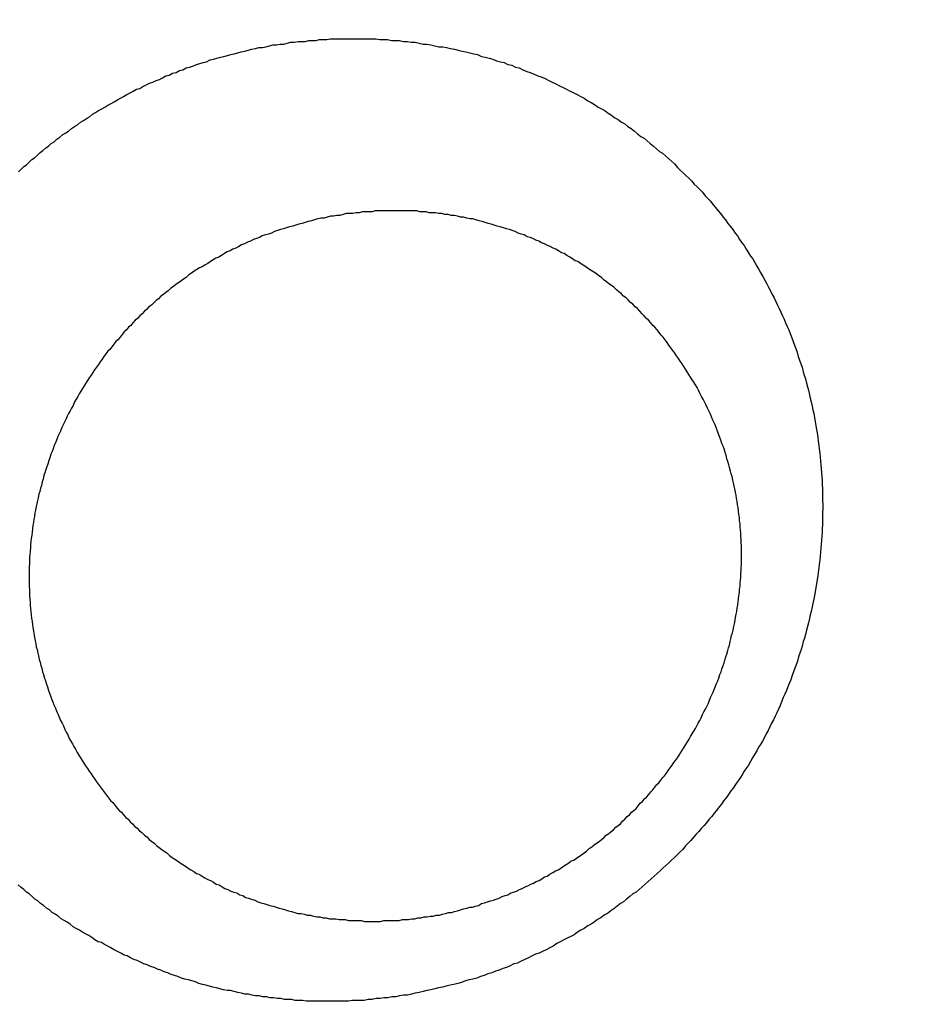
# Model space of a CAD drawing. Header units: millimetres. Extents: x -604189 to 881711, y -381903 to -7297.
# Tile 62 of 256: x -567422 to -567412, y -196082 to -196071. Entities that reach past the tile are written whole.
import ezdxf

# ---------------------------------------------------------------- set-up
doc = ezdxf.new("R2010")
doc.units = ezdxf.units.MM
doc.header["$LTSCALE"] = 100
doc.layers.add('OPIS', color=7, linetype='Continuous')
pattern_1 = [(45, (-296350.26, 111503), (-334.51454, 334.51454), []), (135, (-296350.26, 111503), (-334.51454, -334.51454), [])]

msp = doc.modelspace()

# ---------------------------------------------------------------- hatches: boundary and pattern name
at = {"layer": 'OPIS', "linetype": 'ByBlock', "lineweight": 13}
h = msp.add_hatch(dxfattribs=at)
h.set_pattern_fill('ANSI37', color=0, scale=149)
h.set_pattern_definition(pattern_1)
h.paths.add_polyline_path([(-565846.628, -200148.37), (-566196.825, -200149.347), (-566196.825, -200157.448), (-566296.825, -200157.448), (-566296.825, -200149.626), (-566746.825, -200150.882), (-566746.825, -201168.329, -0.414214), (-566403.888, -201511.266, -1), (-567089.762, -201511.266, -0.414214), (-566746.825, -201168.329), (-566746.825, -200936.871, -0.267949), (-567196.825, -200157.448), (-567296.825, -200157.448), (-567296.825, -200152.416), (-567606.815, -200153.281), (-567606.815, -201603.287), (-567556.815, -201603.147), (-567556.815, -205257.445), (-565846.45, -205257.445)])
h.paths.add_polyline_path([(-551636.825, -198396.286), (-576656.825, -198407.448), (-576656.825, -193157.448), (-579836.825, -193157.448), (-579836.825, -200437.448), (-570846.818, -200437.448), (-570846.818, -200053.169), (-551636.825, -200037.448)])
h.paths.add_polyline_path([(-566819.49, -205014.115), (-566583.775, -205014.115), (-566583.775, -204789.115), (-566819.49, -204789.115)], flags=24)
h.paths.add_polyline_path([(-566959.314, -200828.748), (-566427.171, -200828.748), (-566427.171, -200603.748), (-566959.314, -200603.748)], flags=24)
h.paths.add_polyline_path([(-566792.033, -202497.855), (-566276.912, -202497.855), (-566276.912, -202398.515), (-566792.033, -202398.515)], flags=24)
h.paths.add_polyline_path([(-566791.958, -202387.855), (-565854.55, -202387.855), (-565854.55, -202288.515), (-566791.958, -202288.515)], flags=24)
h.paths.add_polyline_path([(-567194.021, -202505.333), (-566857.345, -202505.333), (-566857.345, -202389.949), (-567194.021, -202389.949)], flags=24)
h.paths.add_polyline_path([(-567153.366, -202393.592), (-566996.4, -202393.592), (-566996.4, -202295.562), (-567153.366, -202295.562)], flags=24)
h.paths.add_polyline_path([(-566516.508, -200627.503), (-566516.508, -200287.803), (-566964.285, -200287.803), (-566964.285, -200627.503)], flags=24)
at = {"layer": 'OPIS', "linetype": 'ByBlock', "lineweight": 9}
h = msp.add_hatch(dxfattribs=at)
h.set_pattern_fill('ANSI37', color=0, scale=149)
h.set_pattern_definition(pattern_1)
edge = h.paths.add_edge_path()
edge.add_line((-551636.825, -193157.448), (-552906.825, -193157.448))
edge.add_line((-552906.825, -193157.448), (-552906.825, -193187.448))
edge.add_line((-552906.825, -193187.448), (-554281.473, -193187.448))
edge.add_line((-554281.473, -193187.448), (-554281.473, -193407.448))
edge.add_line((-554281.473, -193407.448), (-554641.473, -193407.448))
edge.add_line((-554641.473, -193407.448), (-554891.821, -193407.448))
edge.add_line((-554891.821, -193407.448), (-555251.821, -193407.448))
edge.add_line((-555251.821, -193407.448), (-555252.169, -193157.448))
edge.add_line((-555252.169, -193157.448), (-555156.825, -193407.448))
edge.add_line((-555156.825, -193407.448), (-555156.825, -196074.426))
edge.add_line((-555156.825, -196074.426), (-555036.825, -196074.426))
edge.add_line((-555036.825, -196074.426), (-555036.825, -196674.426))
edge.add_line((-555036.825, -196674.426), (-555036.825, -197274.426))
edge.add_line((-555036.825, -197274.426), (-555636.825, -197274.426))
edge.add_line((-555636.825, -197274.426), (-555636.825, -198296.526))
edge.add_line((-555636.825, -198296.526), (-555036.825, -198294.851))
edge.add_line((-555036.825, -198294.851), (-555036.825, -198287.448))
edge.add_line((-555036.825, -198287.448), (-554936.825, -198287.448))
edge.add_line((-554936.825, -198287.448), (-554936.825, -198294.572))
edge.add_line((-554936.825, -198294.572), (-554486.825, -198293.317))
edge.add_line((-554486.825, -198293.317), (-554486.825, -198292.448))
edge.add_line((-554486.825, -198292.448), (-554486.825, -197276.567))
edge.add_arc((-554486.825, -196933.63), 342.937, 180, 270, ccw=False)
edge.add_arc((-554486.825, -196933.63), 342.937, 0, 180, ccw=False)
edge.add_arc((-554486.825, -196933.63), 342.937, -90, 0, ccw=False)
edge.add_line((-554486.825, -197276.567), (-554486.825, -197508.025))
edge.add_arc((-554936.825, -198287.448), 900, 0, 60, ccw=False)
edge.add_line((-554036.825, -198287.448), (-553936.825, -198287.448))
edge.add_line((-553936.825, -198287.448), (-553936.825, -198291.782))
edge.add_line((-553936.825, -198291.782), (-551636.825, -198285.364))
edge.add_line((-551636.825, -198285.364), (-551636.825, -193157.448))
edge = h.paths.add_edge_path(flags=17)
edge.add_arc((-555292.825, -194555.644), 64, 0, 360)
edge = h.paths.add_edge_path(flags=17)
edge.add_arc((-555292.825, -194795.644), 64, 0, 360)
edge = h.paths.add_edge_path(flags=17)
edge.add_arc((-555532.825, -194555.644), 64, 0, 360)
edge = h.paths.add_edge_path(flags=17)
edge.add_arc((-555532.825, -194795.644), 64, 0, 360)
edge = h.paths.add_edge_path(flags=16)
edge.add_arc((-555445.578, -195632.918), 122.24, 0, 360)
edge = h.paths.add_edge_path(flags=17)
edge.add_arc((-555444.953, -195755.157), 131.84, -179.70702, 0.29298, ccw=False)
edge.add_line((-555576.791, -195755.831), (-555577.416, -195633.592))
edge.add_arc((-555445.578, -195632.918), 131.84, 0.29298, 180.29298, ccw=False)
edge.add_line((-555313.74, -195632.244), (-555313.115, -195754.483))
edge = h.paths.add_edge_path(flags=16)
edge.add_line((-555354.602, -195832.663), (-555410.524, -195781.149))
edge.add_arc((-555444.236, -195895.315), 119.04, 73.54834, 77.25266)
edge.add_line((-555417.97, -195779.209), (-555400.458, -195791.093))
edge.add_arc((-555397.928, -195789.134), 3.2, 66.437, 217.7638, ccw=False)
edge.add_arc((-555444.236, -195895.315), 119.04, 62.83618, 66.43696, ccw=False)
edge.add_line((-555389.89, -195789.404), (-555332.197, -195793.322))
edge.add_arc((-555444.953, -195755.157), 119.04, 319.37612, 341.30015, ccw=False)
edge = h.paths.add_edge_path(flags=0)
edge.add_arc((-555445.157, -195715.335), 16, 0, 360)
edge = h.paths.add_edge_path(flags=16)
edge.add_line((-555494.828, -195789.588), (-555556.499, -195794.41))
edge.add_arc((-555553.516, -195795.567), 3.2, 158.7889, 200.417)
edge.add_arc((-555444.953, -195755.157), 119.04, 200.41697, 219.83636)
edge.add_arc((-555533.904, -195829.364), 3.2, 219.8364, 346.9927)
edge.add_line((-555530.786, -195830.084), (-555488.51, -195790.333))
edge.add_arc((-555491.628, -195789.613), 3.2, 346.9927, 539.5529)
edge = h.paths.add_edge_path(flags=16)
edge.add_arc((-555444.953, -195755.157), 119.04, 258.76397, 281.82198, ccw=False)
edge.add_line((-555468.148, -195871.915), (-555480.159, -195865.083))
edge.add_arc((-555483.299, -195864.466), 3.2, 250.669, 348.8814, ccw=False)
edge.add_arc((-555444.953, -195755.157), 119.04, 229.64312, 250.66903, ccw=False)
edge.add_line((-555522.037, -195845.868), (-555468.703, -195779.633))
edge.add_arc((-555459.182, -195767.571), 15.366, -52.9828, 231.7166, ccw=False)
edge.add_arc((-555446.749, -195779.502), 3.2, 91.2428, 186.0743, ccw=False)
edge.add_arc((-555444.236, -195895.315), 119.04, 88.11241, 91.24277, ccw=False)
edge.add_line((-555440.315, -195776.34), (-555420.565, -195871.672))
h.paths.add_polyline_path([(-554267.155, -198153.982), (-554267.155, -197814.282), (-554714.931, -197814.282), (-554714.931, -198153.982)], flags=17)
h.paths.add_polyline_path([(-553792.63, -195548.14), (-553277.509, -195548.14), (-553277.509, -195448.8), (-553792.63, -195448.8)], flags=16)
h.paths.add_polyline_path([(-553792.555, -195438.14), (-553058.934, -195438.14), (-553058.934, -195338.8), (-553792.555, -195338.8)], flags=16)
h.paths.add_polyline_path([(-554194.618, -195555.618), (-553808.217, -195555.618), (-553808.217, -195440.235), (-554194.618, -195440.235)], flags=16)
h.paths.add_polyline_path([(-554153.974, -195443.932), (-553947.262, -195443.932), (-553947.262, -195345.836), (-554153.974, -195345.836)], flags=16)
h.paths.add_polyline_path([(-554256.508, -198153.982), (-554256.508, -197814.282), (-554704.285, -197814.282), (-554704.285, -198153.982)], flags=17)
h.paths.add_polyline_path([(-569496.825, -196631.63), (-571696.825, -196631.63), (-571696.825, -198287.448), (-569496.825, -198287.448)])
h.paths.add_polyline_path([(-567176.825, -196631.63), (-569376.825, -196631.63), (-569376.825, -198287.448), (-567176.825, -198287.448)])
h.paths.add_polyline_path([(-569376.825, -196535.63), (-567176.825, -196535.63), (-567176.825, -193157.448), (-569376.825, -193157.448)])
edge = h.paths.add_edge_path()
edge.add_arc((-571534.473, -195440.24), 50, 180, 270.0022)
edge.add_line((-571534.471, -195490.24), (-571329.472, -195490.239))
edge.add_arc((-571329.473, -195440.239), 50, 270.0009, 360)
edge.add_line((-571279.473, -195440.239), (-571279.473, -194996.239))
edge.add_arc((-571329.473, -194996.239), 50, 0, 90.0004)
edge.add_line((-571329.474, -194946.239), (-571534.474, -194946.24))
edge.add_arc((-571534.473, -194996.24), 50, 90.0009, 180)
edge.add_line((-571584.473, -194996.24), (-571584.473, -195440.24))
h.paths.add_polyline_path([(-571696.825, -196535.63), (-569496.825, -196535.63), (-569496.825, -193157.448), (-571696.825, -193157.448)])
edge = h.paths.add_edge_path()
edge.add_arc((-571945.684, -193388.705), 50, 0, 90.0004)
edge.add_line((-571945.684, -193338.705), (-572150.684, -193338.707))
edge.add_arc((-572150.684, -193388.707), 50, 90.0009, 180)
edge.add_line((-572200.684, -193388.707), (-572200.684, -193832.707))
edge.add_arc((-572150.684, -193832.707), 50, 180, 270.0022)
edge.add_line((-572150.682, -193882.707), (-571945.683, -193882.705))
edge.add_arc((-571945.684, -193832.705), 50, 270.0009, 360)
edge.add_line((-571895.684, -193832.705), (-571895.684, -193388.705))
h.paths.add_polyline_path([(-571816.825, -198287.448), (-571816.825, -193157.448), (-573216.825, -193157.448), (-573216.825, -198287.448)])

# ---------------------------------------------------------------- linework, layer by layer
at = {"color": 0}
for points in [[(-567421.847, -196072.808, 0), (-567421.818, -196072.778, 0), (-567421.788, -196072.748, 0), (-567421.758, -196072.728, 0), (-567421.727, -196072.698, 0), (-567421.697, -196072.668, 0), (-567421.666, -196072.648, 0), (-567421.635, -196072.618, 0), (-567421.604, -196072.588, 0), (-567421.573, -196072.568, 0), (-567421.541, -196072.538, 0), (-567421.51, -196072.518, 0), (-567421.478, -196072.488, 0), (-567421.446, -196072.468, 0), (-567421.414, -196072.438, 0), (-567421.381, -196072.418, 0), (-567421.349, -196072.388, 0), (-567421.316, -196072.368, 0), (-567421.283, -196072.348, 0), (-567421.25, -196072.318, 0), (-567421.217, -196072.298, 0), (-567421.183, -196072.278, 0), (-567421.15, -196072.248, 0), (-567421.116, -196072.228, 0), (-567421.082, -196072.208, 0), (-567421.048, -196072.188, 0), (-567421.014, -196072.158, 0), (-567420.979, -196072.138, 0), (-567420.945, -196072.118, 0), (-567420.91, -196072.098, 0), (-567420.875, -196072.078, 0), (-567420.84, -196072.058, 0), (-567420.805, -196072.038, 0), (-567420.77, -196072.018, 0), (-567420.734, -196071.998, 0), (-567420.699, -196071.978, 0), (-567420.663, -196071.958, 0), (-567420.627, -196071.938, 0), (-567420.591, -196071.918, 0), (-567420.555, -196071.898, 0), (-567420.519, -196071.878, 0), (-567420.482, -196071.868, 0), (-567420.446, -196071.848, 0), (-567420.409, -196071.828, 0), (-567420.372, -196071.808, 0), (-567420.335, -196071.798, 0), (-567420.298, -196071.778, 0), (-567420.261, -196071.768, 0), (-567420.224, -196071.748, 0), (-567420.186, -196071.728, 0), (-567420.149, -196071.718, 0), (-567420.111, -196071.698, 0), (-567420.073, -196071.688, 0), (-567420.035, -196071.668, 0), (-567419.997, -196071.658, 0), (-567419.959, -196071.638, 0), (-567419.921, -196071.628, 0), (-567419.883, -196071.618, 0), (-567419.844, -196071.598, 0), (-567419.806, -196071.588, 0), (-567419.767, -196071.578, 0), (-567419.729, -196071.568, 0), (-567419.69, -196071.548, 0), (-567419.651, -196071.538, 0), (-567419.612, -196071.528, 0), (-567419.573, -196071.518, 0), (-567419.534, -196071.508, 0), (-567419.495, -196071.498, 0), (-567419.456, -196071.488, 0), (-567419.417, -196071.478, 0), (-567419.377, -196071.468, 0), (-567419.338, -196071.458, 0), (-567419.298, -196071.448, 0), (-567419.259, -196071.438, 0), (-567419.219, -196071.428, 0), (-567419.179, -196071.418, 0), (-567419.14, -196071.408, 0), (-567419.1, -196071.408, 0), (-567419.06, -196071.398, 0), (-567419.02, -196071.388, 0), (-567418.98, -196071.378, 0), (-567418.94, -196071.378, 0), (-567418.9, -196071.368, 0), (-567418.86, -196071.368, 0), (-567418.82, -196071.358, 0), (-567418.779, -196071.348, 0), (-567418.739, -196071.348, 0), (-567418.699, -196071.338, 0), (-567418.659, -196071.338, 0), (-567418.618, -196071.338, 0), (-567418.578, -196071.328, 0), (-567418.537, -196071.328, 0), (-567418.497, -196071.328, 0), (-567418.457, -196071.318, 0), (-567418.416, -196071.318, 0), (-567418.376, -196071.318, 0), (-567418.335, -196071.308, 0), (-567418.295, -196071.308, 0), (-567418.254, -196071.308, 0), (-567418.213, -196071.308, 0), (-567418.173, -196071.308, 0), (-567418.132, -196071.308, 0), (-567418.092, -196071.308, 0)], [(-567418.092, -196071.308, 0), (-567418.047, -196071.308, 0), (-567418.002, -196071.308, 0), (-567417.958, -196071.308, 0), (-567417.913, -196071.308, 0), (-567417.868, -196071.308, 0), (-567417.824, -196071.308, 0), (-567417.779, -196071.318, 0), (-567417.735, -196071.318, 0), (-567417.69, -196071.318, 0), (-567417.645, -196071.328, 0), (-567417.601, -196071.328, 0), (-567417.556, -196071.328, 0), (-567417.512, -196071.338, 0), (-567417.467, -196071.338, 0), (-567417.423, -196071.348, 0), (-567417.379, -196071.348, 0), (-567417.334, -196071.358, 0), (-567417.29, -196071.368, 0), (-567417.246, -196071.368, 0), (-567417.202, -196071.378, 0), (-567417.158, -196071.388, 0), (-567417.113, -196071.398, 0), (-567417.069, -196071.398, 0), (-567417.025, -196071.408, 0), (-567416.982, -196071.418, 0), (-567416.938, -196071.428, 0), (-567416.894, -196071.438, 0), (-567416.85, -196071.448, 0), (-567416.807, -196071.458, 0), (-567416.763, -196071.468, 0), (-567416.72, -196071.478, 0), (-567416.677, -196071.488, 0), (-567416.633, -196071.508, 0), (-567416.59, -196071.518, 0), (-567416.547, -196071.528, 0), (-567416.504, -196071.538, 0), (-567416.462, -196071.558, 0), (-567416.419, -196071.568, 0), (-567416.376, -196071.578, 0), (-567416.334, -196071.598, 0), (-567416.292, -196071.608, 0), (-567416.249, -196071.628, 0), (-567416.207, -196071.638, 0), (-567416.165, -196071.658, 0), (-567416.123, -196071.678, 0), (-567416.082, -196071.688, 0), (-567416.04, -196071.708, 0), (-567415.999, -196071.728, 0), (-567415.958, -196071.738, 0), (-567415.916, -196071.758, 0), (-567415.875, -196071.778, 0), (-567415.835, -196071.798, 0), (-567415.794, -196071.818, 0), (-567415.754, -196071.838, 0), (-567415.713, -196071.858, 0), (-567415.673, -196071.878, 0), (-567415.633, -196071.898, 0), (-567415.593, -196071.918, 0), (-567415.554, -196071.938, 0), (-567415.514, -196071.958, 0), (-567415.475, -196071.978, 0), (-567415.436, -196072.008, 0), (-567415.397, -196072.028, 0), (-567415.358, -196072.048, 0), (-567415.319, -196072.078, 0), (-567415.281, -196072.098, 0), (-567415.243, -196072.118, 0), (-567415.205, -196072.148, 0), (-567415.167, -196072.168, 0), (-567415.13, -196072.198, 0), (-567415.092, -196072.218, 0), (-567415.055, -196072.248, 0), (-567415.018, -196072.268, 0), (-567414.982, -196072.298, 0), (-567414.945, -196072.318, 0), (-567414.909, -196072.348, 0), (-567414.873, -196072.378, 0), (-567414.837, -196072.408, 0), (-567414.801, -196072.428, 0), (-567414.766, -196072.458, 0), (-567414.731, -196072.488, 0), (-567414.696, -196072.518, 0), (-567414.661, -196072.548, 0), (-567414.627, -196072.578, 0), (-567414.593, -196072.598, 0), (-567414.559, -196072.628, 0), (-567414.525, -196072.658, 0), (-567414.492, -196072.688, 0), (-567414.459, -196072.718, 0), (-567414.426, -196072.758, 0), (-567414.393, -196072.788, 0), (-567414.361, -196072.818, 0), (-567414.329, -196072.848, 0), (-567414.297, -196072.878, 0), (-567414.266, -196072.908, 0), (-567414.235, -196072.948, 0), (-567414.204, -196072.978, 0), (-567414.173, -196073.008, 0), (-567414.143, -196073.038, 0), (-567414.113, -196073.078, 0), (-567414.083, -196073.108, 0), (-567414.053, -196073.138, 0), (-567414.024, -196073.178, 0), (-567413.995, -196073.208, 0), (-567413.967, -196073.248, 0), (-567413.939, -196073.278, 0), (-567413.911, -196073.318, 0), (-567413.883, -196073.348, 0), (-567413.856, -196073.388, 0), (-567413.829, -196073.418, 0), (-567413.802, -196073.458, 0), (-567413.776, -196073.498, 0), (-567413.75, -196073.528, 0), (-567413.724, -196073.568, 0), (-567413.698, -196073.608, 0), (-567413.673, -196073.638, 0), (-567413.649, -196073.678, 0), (-567413.624, -196073.718, 0), (-567413.6, -196073.758, 0), (-567413.576, -196073.788, 0), (-567413.553, -196073.828, 0), (-567413.53, -196073.868, 0), (-567413.507, -196073.908, 0), (-567413.484, -196073.948, 0), (-567413.462, -196073.988, 0), (-567413.44, -196074.028, 0), (-567413.419, -196074.068, 0), (-567413.398, -196074.108, 0), (-567413.377, -196074.148, 0), (-567413.357, -196074.188, 0), (-567413.337, -196074.228, 0), (-567413.317, -196074.268, 0), (-567413.297, -196074.308, 0), (-567413.278, -196074.348, 0), (-567413.26, -196074.388, 0), (-567413.241, -196074.428, 0), (-567413.223, -196074.468, 0), (-567413.206, -196074.508, 0), (-567413.188, -196074.548, 0), (-567413.171, -196074.588, 0), (-567413.155, -196074.628, 0), (-567413.138, -196074.678, 0), (-567413.123, -196074.718, 0), (-567413.107, -196074.758, 0), (-567413.092, -196074.798, 0), (-567413.077, -196074.838, 0), (-567413.063, -196074.888, 0), (-567413.048, -196074.928, 0), (-567413.035, -196074.968, 0), (-567413.021, -196075.008, 0), (-567413.008, -196075.058, 0), (-567412.996, -196075.098, 0), (-567412.984, -196075.138, 0), (-567412.972, -196075.188, 0), (-567412.96, -196075.228, 0), (-567412.949, -196075.268, 0), (-567412.938, -196075.318, 0), (-567412.928, -196075.358, 0), (-567412.918, -196075.398, 0), (-567412.908, -196075.448, 0), (-567412.899, -196075.488, 0), (-567412.89, -196075.528, 0), (-567412.882, -196075.578, 0), (-567412.874, -196075.618, 0), (-567412.866, -196075.668, 0), (-567412.858, -196075.708, 0), (-567412.851, -196075.748, 0), (-567412.845, -196075.798, 0), (-567412.838, -196075.838, 0), (-567412.832, -196075.888, 0), (-567412.827, -196075.928, 0), (-567412.822, -196075.978, 0), (-567412.817, -196076.018, 0), (-567412.813, -196076.068, 0), (-567412.808, -196076.108, 0), (-567412.805, -196076.148, 0), (-567412.801, -196076.198, 0), (-567412.799, -196076.238, 0), (-567412.796, -196076.288, 0), (-567412.794, -196076.328, 0), (-567412.792, -196076.378, 0), (-567412.79, -196076.418, 0), (-567412.789, -196076.468, 0), (-567412.789, -196076.508, 0), (-567412.788, -196076.558, 0), (-567412.788, -196076.598, 0), (-567412.789, -196076.648, 0), (-567412.789, -196076.688, 0), (-567412.791, -196076.738, 0), (-567412.792, -196076.778, 0), (-567412.794, -196076.828, 0), (-567412.796, -196076.868, 0), (-567412.799, -196076.908, 0), (-567412.802, -196076.958, 0), (-567412.805, -196076.998, 0), (-567412.809, -196077.048, 0), (-567412.813, -196077.088, 0), (-567412.817, -196077.138, 0), (-567412.822, -196077.178, 0), (-567412.827, -196077.228, 0), (-567412.833, -196077.268, 0), (-567412.839, -196077.318, 0), (-567412.845, -196077.358, 0), (-567412.852, -196077.398, 0), (-567412.859, -196077.448, 0), (-567412.866, -196077.488, 0), (-567412.874, -196077.538, 0), (-567412.882, -196077.578, 0), (-567412.89, -196077.618, 0), (-567412.899, -196077.668, 0), (-567412.908, -196077.708, 0), (-567412.918, -196077.758, 0), (-567412.928, -196077.798, 0), (-567412.938, -196077.838, 0), (-567412.949, -196077.888, 0), (-567412.96, -196077.928, 0), (-567412.971, -196077.968, 0), (-567412.982, -196078.018, 0), (-567412.994, -196078.058, 0), (-567413.007, -196078.098, 0), (-567413.019, -196078.148, 0), (-567413.032, -196078.188, 0), (-567413.046, -196078.228, 0), (-567413.06, -196078.268, 0), (-567413.074, -196078.318, 0), (-567413.088, -196078.358, 0), (-567413.103, -196078.398, 0), (-567413.118, -196078.438, 0), (-567413.133, -196078.478, 0), (-567413.149, -196078.528, 0), (-567413.165, -196078.568, 0), (-567413.181, -196078.608, 0), (-567413.198, -196078.648, 0), (-567413.215, -196078.688, 0), (-567413.233, -196078.728, 0), (-567413.25, -196078.768, 0), (-567413.268, -196078.818, 0), (-567413.287, -196078.858, 0), (-567413.305, -196078.898, 0), (-567413.325, -196078.938, 0), (-567413.344, -196078.978, 0), (-567413.364, -196079.018, 0), (-567413.384, -196079.058, 0), (-567413.404, -196079.098, 0), (-567413.424, -196079.138, 0), (-567413.445, -196079.178, 0), (-567413.467, -196079.218, 0), (-567413.488, -196079.258, 0), (-567413.51, -196079.288, 0), (-567413.532, -196079.328, 0), (-567413.555, -196079.368, 0), (-567413.578, -196079.408, 0), (-567413.601, -196079.448, 0), (-567413.624, -196079.488, 0), (-567413.648, -196079.518, 0), (-567413.672, -196079.558, 0), (-567413.696, -196079.598, 0), (-567413.721, -196079.638, 0), (-567413.746, -196079.668, 0), (-567413.771, -196079.708, 0), (-567413.797, -196079.748, 0), (-567413.822, -196079.778, 0), (-567413.849, -196079.818, 0), (-567413.875, -196079.858, 0), (-567413.901, -196079.888, 0), (-567413.928, -196079.928, 0), (-567413.956, -196079.958, 0), (-567413.983, -196079.998, 0), (-567414.011, -196080.028, 0), (-567414.039, -196080.068, 0), (-567414.067, -196080.098, 0), (-567414.096, -196080.138, 0), (-567414.125, -196080.168, 0), (-567414.154, -196080.198, 0), (-567414.183, -196080.238, 0), (-567414.213, -196080.268, 0), (-567414.242, -196080.298, 0), (-567414.273, -196080.338, 0), (-567414.303, -196080.368, 0), (-567414.334, -196080.398, 0), (-567414.364, -196080.438, 0), (-567414.396, -196080.468, 0), (-567414.427, -196080.498, 0), (-567414.459, -196080.528, 0), (-567414.491, -196080.558, 0), (-567414.523, -196080.588, 0), (-567414.555, -196080.618, 0), (-567414.588, -196080.648, 0), (-567414.62, -196080.678, 0), (-567414.653, -196080.708, 0), (-567414.687, -196080.738, 0), (-567414.72, -196080.768, 0), (-567414.754, -196080.798, 0), (-567414.788, -196080.828, 0), (-567414.822, -196080.858, 0), (-567414.857, -196080.888, 0), (-567414.891, -196080.918, 0), (-567414.926, -196080.938, 0), (-567414.961, -196080.968, 0), (-567414.997, -196080.998, 0), (-567415.032, -196081.028, 0), (-567415.068, -196081.048, 0), (-567415.104, -196081.078, 0), (-567415.14, -196081.108, 0), (-567415.176, -196081.128, 0), (-567415.213, -196081.158, 0), (-567415.25, -196081.178, 0), (-567415.286, -196081.208, 0), (-567415.324, -196081.228, 0), (-567415.361, -196081.258, 0), (-567415.398, -196081.278, 0), (-567415.436, -196081.298, 0), (-567415.474, -196081.328, 0), (-567415.512, -196081.348, 0), (-567415.55, -196081.368, 0), (-567415.589, -196081.398, 0), (-567415.627, -196081.418, 0), (-567415.666, -196081.438, 0), (-567415.705, -196081.458, 0), (-567415.744, -196081.478, 0), (-567415.784, -196081.498, 0), (-567415.823, -196081.528, 0), (-567415.863, -196081.548, 0), (-567415.903, -196081.568, 0), (-567415.943, -196081.588, 0), (-567415.983, -196081.608, 0), (-567416.023, -196081.618, 0), (-567416.063, -196081.638, 0), (-567416.104, -196081.658, 0), (-567416.145, -196081.678, 0), (-567416.186, -196081.698, 0), (-567416.227, -196081.718, 0), (-567416.268, -196081.728, 0), (-567416.309, -196081.748, 0), (-567416.351, -196081.768, 0), (-567416.392, -196081.778, 0), (-567416.434, -196081.798, 0), (-567416.476, -196081.808, 0), (-567416.517, -196081.828, 0), (-567416.56, -196081.838, 0), (-567416.602, -196081.858, 0), (-567416.644, -196081.868, 0), (-567416.686, -196081.888, 0), (-567416.729, -196081.898, 0), (-567416.772, -196081.908, 0), (-567416.814, -196081.918, 0), (-567416.857, -196081.938, 0), (-567416.9, -196081.948, 0), (-567416.943, -196081.958, 0), (-567416.986, -196081.968, 0), (-567417.029, -196081.978, 0), (-567417.073, -196081.988, 0), (-567417.116, -196081.998, 0), (-567417.159, -196082.008, 0), (-567417.203, -196082.018, 0), (-567417.247, -196082.028, 0), (-567417.29, -196082.038, 0), (-567417.334, -196082.048, 0), (-567417.378, -196082.058, 0), (-567417.422, -196082.068, 0), (-567417.466, -196082.078, 0), (-567417.51, -196082.078, 0), (-567417.554, -196082.088, 0), (-567417.598, -196082.098, 0), (-567417.642, -196082.098, 0), (-567417.687, -196082.108, 0), (-567417.731, -196082.108, 0), (-567417.775, -196082.118, 0), (-567417.82, -196082.118, 0), (-567417.864, -196082.128, 0), (-567417.909, -196082.128, 0), (-567417.953, -196082.138, 0), (-567417.998, -196082.138, 0), (-567418.042, -196082.138, 0), (-567418.087, -196082.138, 0), (-567418.132, -196082.148, 0), (-567418.176, -196082.148, 0), (-567418.221, -196082.148, 0), (-567418.266, -196082.148, 0), (-567418.31, -196082.148, 0), (-567418.355, -196082.148, 0), (-567418.4, -196082.148, 0), (-567418.445, -196082.148, 0)], [(-567417.611, -196073.248, 0), (-567417.647, -196073.248, 0), (-567417.684, -196073.248, 0), (-567417.72, -196073.248, 0), (-567417.756, -196073.248, 0), (-567417.793, -196073.248, 0), (-567417.829, -196073.248, 0), (-567417.865, -196073.258, 0), (-567417.902, -196073.258, 0), (-567417.938, -196073.258, 0), (-567417.974, -196073.258, 0), (-567418.01, -196073.268, 0), (-567418.047, -196073.268, 0), (-567418.083, -196073.278, 0), (-567418.119, -196073.278, 0), (-567418.155, -196073.278, 0), (-567418.191, -196073.288, 0), (-567418.227, -196073.298, 0), (-567418.263, -196073.298, 0), (-567418.298, -196073.308, 0), (-567418.334, -196073.308, 0), (-567418.37, -196073.318, 0), (-567418.406, -196073.328, 0), (-567418.441, -196073.328, 0), (-567418.477, -196073.338, 0), (-567418.512, -196073.348, 0), (-567418.547, -196073.358, 0), (-567418.583, -196073.368, 0), (-567418.618, -196073.378, 0), (-567418.653, -196073.388, 0), (-567418.688, -196073.398, 0), (-567418.723, -196073.408, 0), (-567418.758, -196073.418, 0), (-567418.793, -196073.428, 0), (-567418.827, -196073.438, 0), (-567418.862, -196073.448, 0), (-567418.896, -196073.458, 0), (-567418.931, -196073.468, 0), (-567418.965, -196073.478, 0), (-567418.999, -196073.498, 0), (-567419.033, -196073.508, 0), (-567419.067, -196073.518, 0), (-567419.101, -196073.528, 0), (-567419.134, -196073.548, 0), (-567419.168, -196073.558, 0), (-567419.201, -196073.568, 0), (-567419.235, -196073.588, 0), (-567419.268, -196073.598, 0), (-567419.301, -196073.618, 0), (-567419.334, -196073.628, 0), (-567419.366, -196073.648, 0), (-567419.399, -196073.668, 0), (-567419.432, -196073.678, 0), (-567419.464, -196073.698, 0), (-567419.496, -196073.708, 0), (-567419.528, -196073.728, 0), (-567419.56, -196073.748, 0), (-567419.591, -196073.768, 0), (-567419.623, -196073.778, 0), (-567419.654, -196073.798, 0), (-567419.685, -196073.818, 0), (-567419.716, -196073.838, 0), (-567419.747, -196073.858, 0), (-567419.778, -196073.878, 0), (-567419.808, -196073.888, 0), (-567419.839, -196073.908, 0), (-567419.869, -196073.928, 0), (-567419.899, -196073.948, 0), (-567419.928, -196073.968, 0), (-567419.958, -196073.998, 0), (-567419.987, -196074.018, 0), (-567420.017, -196074.038, 0), (-567420.046, -196074.058, 0), (-567420.074, -196074.078, 0), (-567420.103, -196074.098, 0), (-567420.131, -196074.118, 0), (-567420.16, -196074.148, 0), (-567420.188, -196074.168, 0), (-567420.215, -196074.188, 0), (-567420.243, -196074.208, 0), (-567420.27, -196074.238, 0), (-567420.298, -196074.258, 0), (-567420.325, -196074.288, 0), (-567420.351, -196074.308, 0), (-567420.378, -196074.328, 0), (-567420.404, -196074.358, 0), (-567420.43, -196074.378, 0), (-567420.456, -196074.408, 0), (-567420.482, -196074.428, 0), (-567420.508, -196074.458, 0), (-567420.533, -196074.478, 0), (-567420.558, -196074.508, 0), (-567420.583, -196074.538, 0), (-567420.607, -196074.558, 0), (-567420.632, -196074.588, 0), (-567420.656, -196074.608, 0), (-567420.68, -196074.638, 0), (-567420.704, -196074.668, 0), (-567420.727, -196074.698, 0), (-567420.75, -196074.718, 0), (-567420.773, -196074.748, 0), (-567420.796, -196074.778, 0), (-567420.818, -196074.808, 0), (-567420.841, -196074.828, 0), (-567420.863, -196074.858, 0), (-567420.885, -196074.888, 0), (-567420.906, -196074.918, 0), (-567420.927, -196074.948, 0), (-567420.948, -196074.978, 0), (-567420.969, -196075.008, 0), (-567420.99, -196075.038, 0), (-567421.01, -196075.068, 0), (-567421.03, -196075.098, 0), (-567421.05, -196075.128, 0), (-567421.069, -196075.158, 0), (-567421.089, -196075.188, 0), (-567421.108, -196075.218, 0), (-567421.127, -196075.248, 0), (-567421.145, -196075.278, 0), (-567421.163, -196075.308, 0), (-567421.181, -196075.338, 0), (-567421.199, -196075.368, 0), (-567421.216, -196075.398, 0), (-567421.233, -196075.438, 0), (-567421.25, -196075.468, 0), (-567421.267, -196075.498, 0), (-567421.283, -196075.528, 0), (-567421.299, -196075.558, 0), (-567421.315, -196075.598, 0), (-567421.331, -196075.628, 0), (-567421.346, -196075.658, 0), (-567421.361, -196075.688, 0), (-567421.376, -196075.728, 0), (-567421.39, -196075.758, 0), (-567421.404, -196075.788, 0), (-567421.418, -196075.828, 0), (-567421.431, -196075.858, 0), (-567421.445, -196075.888, 0), (-567421.458, -196075.928, 0), (-567421.47, -196075.958, 0), (-567421.483, -196075.988, 0), (-567421.495, -196076.028, 0), (-567421.507, -196076.058, 0), (-567421.518, -196076.098, 0), (-567421.529, -196076.128, 0), (-567421.54, -196076.158, 0), (-567421.551, -196076.198, 0), (-567421.561, -196076.228, 0), (-567421.571, -196076.268, 0), (-567421.581, -196076.298, 0), (-567421.59, -196076.338, 0), (-567421.6, -196076.368, 0), (-567421.608, -196076.408, 0), (-567421.617, -196076.438, 0), (-567421.625, -196076.478, 0), (-567421.633, -196076.508, 0), (-567421.641, -196076.548, 0), (-567421.648, -196076.578, 0), (-567421.655, -196076.618, 0), (-567421.662, -196076.648, 0), (-567421.668, -196076.688, 0), (-567421.674, -196076.718, 0), (-567421.68, -196076.758, 0), (-567421.685, -196076.788, 0), (-567421.69, -196076.828, 0), (-567421.695, -196076.868, 0), (-567421.699, -196076.898, 0), (-567421.704, -196076.938, 0), (-567421.707, -196076.968, 0), (-567421.711, -196077.008, 0), (-567421.714, -196077.038, 0), (-567421.717, -196077.078, 0), (-567421.719, -196077.118, 0), (-567421.722, -196077.148, 0), (-567421.723, -196077.188, 0), (-567421.725, -196077.218, 0), (-567421.726, -196077.258, 0), (-567421.727, -196077.298, 0), (-567421.728, -196077.328, 0), (-567421.728, -196077.368, 0), (-567421.728, -196077.398, 0), (-567421.727, -196077.438, 0), (-567421.726, -196077.478, 0), (-567421.725, -196077.508, 0), (-567421.724, -196077.548, 0), (-567421.722, -196077.578, 0), (-567421.72, -196077.618, 0), (-567421.717, -196077.658, 0), (-567421.715, -196077.688, 0), (-567421.711, -196077.728, 0), (-567421.708, -196077.758, 0), (-567421.704, -196077.798, 0), (-567421.7, -196077.838, 0), (-567421.695, -196077.868, 0), (-567421.691, -196077.908, 0), (-567421.685, -196077.938, 0), (-567421.68, -196077.978, 0), (-567421.674, -196078.008, 0), (-567421.667, -196078.048, 0), (-567421.661, -196078.088, 0), (-567421.654, -196078.118, 0), (-567421.647, -196078.158, 0), (-567421.639, -196078.188, 0), (-567421.631, -196078.228, 0), (-567421.623, -196078.258, 0), (-567421.614, -196078.298, 0), (-567421.605, -196078.328, 0), (-567421.596, -196078.368, 0), (-567421.586, -196078.398, 0), (-567421.576, -196078.438, 0), (-567421.566, -196078.468, 0), (-567421.555, -196078.508, 0), (-567421.544, -196078.538, 0), (-567421.533, -196078.578, 0), (-567421.521, -196078.608, 0), (-567421.509, -196078.648, 0), (-567421.497, -196078.678, 0), (-567421.484, -196078.718, 0), (-567421.472, -196078.748, 0), (-567421.458, -196078.788, 0), (-567421.445, -196078.818, 0), (-567421.431, -196078.848, 0), (-567421.417, -196078.888, 0), (-567421.402, -196078.918, 0), (-567421.388, -196078.948, 0), (-567421.373, -196078.988, 0), (-567421.357, -196079.018, 0), (-567421.342, -196079.048, 0), (-567421.326, -196079.088, 0), (-567421.309, -196079.118, 0), (-567421.293, -196079.148, 0), (-567421.276, -196079.188, 0), (-567421.259, -196079.218, 0), (-567421.241, -196079.248, 0), (-567421.224, -196079.278, 0), (-567421.206, -196079.308, 0), (-567421.187, -196079.348, 0), (-567421.169, -196079.378, 0), (-567421.15, -196079.408, 0), (-567421.131, -196079.438, 0), (-567421.111, -196079.468, 0), (-567421.091, -196079.498, 0), (-567421.071, -196079.528, 0), (-567421.051, -196079.558, 0), (-567421.03, -196079.588, 0), (-567421.01, -196079.618, 0), (-567420.988, -196079.648, 0), (-567420.967, -196079.678, 0), (-567420.945, -196079.708, 0), (-567420.923, -196079.738, 0), (-567420.901, -196079.768, 0), (-567420.879, -196079.798, 0), (-567420.856, -196079.828, 0), (-567420.833, -196079.858, 0), (-567420.81, -196079.888, 0), (-567420.786, -196079.908, 0), (-567420.762, -196079.938, 0), (-567420.738, -196079.968, 0), (-567420.714, -196079.998, 0), (-567420.689, -196080.018, 0), (-567420.664, -196080.048, 0), (-567420.639, -196080.078, 0), (-567420.614, -196080.098, 0), (-567420.588, -196080.128, 0), (-567420.563, -196080.148, 0), (-567420.536, -196080.178, 0), (-567420.51, -196080.198, 0), (-567420.483, -196080.228, 0), (-567420.457, -196080.248, 0), (-567420.43, -196080.278, 0), (-567420.402, -196080.298, 0), (-567420.375, -196080.328, 0), (-567420.347, -196080.348, 0), (-567420.319, -196080.368, 0), (-567420.291, -196080.398, 0), (-567420.262, -196080.418, 0), (-567420.234, -196080.438, 0), (-567420.205, -196080.458, 0), (-567420.176, -196080.478, 0), (-567420.146, -196080.508, 0), (-567420.117, -196080.528, 0), (-567420.087, -196080.548, 0), (-567420.057, -196080.568, 0), (-567420.027, -196080.588, 0), (-567419.997, -196080.608, 0), (-567419.967, -196080.628, 0), (-567419.936, -196080.648, 0), (-567419.905, -196080.668, 0), (-567419.874, -196080.688, 0), (-567419.843, -196080.708, 0), (-567419.811, -196080.718, 0), (-567419.78, -196080.738, 0), (-567419.748, -196080.758, 0), (-567419.716, -196080.778, 0), (-567419.684, -196080.788, 0), (-567419.652, -196080.808, 0), (-567419.62, -196080.828, 0), (-567419.587, -196080.838, 0), (-567419.555, -196080.858, 0), (-567419.522, -196080.878, 0), (-567419.489, -196080.888, 0), (-567419.456, -196080.908, 0), (-567419.423, -196080.918, 0), (-567419.389, -196080.928, 0), (-567419.356, -196080.948, 0), (-567419.322, -196080.958, 0), (-567419.289, -196080.978, 0), (-567419.255, -196080.988, 0), (-567419.221, -196080.998, 0), (-567419.187, -196081.008, 0), (-567419.153, -196081.028, 0), (-567419.118, -196081.038, 0), (-567419.084, -196081.048, 0), (-567419.05, -196081.058, 0), (-567419.015, -196081.068, 0), (-567418.98, -196081.078, 0), (-567418.946, -196081.088, 0), (-567418.911, -196081.098, 0), (-567418.876, -196081.108, 0), (-567418.841, -196081.118, 0), (-567418.806, -196081.128, 0), (-567418.771, -196081.138, 0), (-567418.736, -196081.148, 0), (-567418.7, -196081.158, 0), (-567418.665, -196081.158, 0), (-567418.63, -196081.168, 0), (-567418.594, -196081.178, 0), (-567418.559, -196081.178, 0), (-567418.523, -196081.188, 0), (-567418.488, -196081.198, 0), (-567418.452, -196081.198, 0), (-567418.416, -196081.208, 0), (-567418.381, -196081.208, 0), (-567418.345, -196081.218, 0), (-567418.309, -196081.218, 0), (-567418.273, -196081.218, 0), (-567418.237, -196081.228, 0), (-567418.202, -196081.228, 0), (-567418.166, -196081.228, 0), (-567418.13, -196081.238, 0), (-567418.094, -196081.238, 0), (-567418.058, -196081.238, 0), (-567418.022, -196081.238, 0), (-567417.986, -196081.238, 0), (-567417.95, -196081.248, 0), (-567417.914, -196081.248, 0), (-567417.878, -196081.248, 0), (-567417.842, -196081.248, 0), (-567417.806, -196081.248, 0), (-567417.77, -196081.248, 0), (-567417.734, -196081.238, 0), (-567417.698, -196081.238, 0)], [(-567417.698, -196081.238, 0), (-567417.663, -196081.238, 0), (-567417.628, -196081.238, 0), (-567417.593, -196081.238, 0), (-567417.558, -196081.238, 0), (-567417.523, -196081.228, 0), (-567417.488, -196081.228, 0), (-567417.453, -196081.228, 0), (-567417.418, -196081.218, 0), (-567417.384, -196081.218, 0), (-567417.349, -196081.208, 0), (-567417.314, -196081.208, 0), (-567417.279, -196081.198, 0), (-567417.245, -196081.198, 0), (-567417.21, -196081.188, 0), (-567417.175, -196081.188, 0), (-567417.141, -196081.178, 0), (-567417.106, -196081.178, 0), (-567417.072, -196081.168, 0), (-567417.038, -196081.158, 0), (-567417.003, -196081.148, 0), (-567416.969, -196081.148, 0), (-567416.935, -196081.138, 0), (-567416.901, -196081.128, 0), (-567416.867, -196081.118, 0), (-567416.833, -196081.108, 0), (-567416.799, -196081.098, 0), (-567416.765, -196081.088, 0), (-567416.732, -196081.088, 0), (-567416.698, -196081.078, 0), (-567416.664, -196081.068, 0), (-567416.631, -196081.048, 0), (-567416.598, -196081.038, 0), (-567416.564, -196081.028, 0), (-567416.531, -196081.018, 0), (-567416.498, -196081.008, 0), (-567416.465, -196080.998, 0), (-567416.432, -196080.988, 0), (-567416.399, -196080.968, 0), (-567416.367, -196080.958, 0), (-567416.334, -196080.948, 0), (-567416.302, -196080.928, 0), (-567416.27, -196080.918, 0), (-567416.237, -196080.908, 0), (-567416.205, -196080.888, 0), (-567416.173, -196080.878, 0), (-567416.141, -196080.858, 0), (-567416.11, -196080.848, 0), (-567416.078, -196080.828, 0), (-567416.047, -196080.818, 0), (-567416.015, -196080.798, 0), (-567415.984, -196080.788, 0), (-567415.953, -196080.768, 0), (-567415.922, -196080.748, 0), (-567415.891, -196080.738, 0), (-567415.861, -196080.718, 0), (-567415.83, -196080.698, 0), (-567415.8, -196080.678, 0), (-567415.77, -196080.668, 0), (-567415.74, -196080.648, 0), (-567415.71, -196080.628, 0), (-567415.68, -196080.608, 0), (-567415.65, -196080.588, 0), (-567415.621, -196080.568, 0), (-567415.592, -196080.558, 0), (-567415.563, -196080.538, 0), (-567415.534, -196080.518, 0), (-567415.505, -196080.498, 0), (-567415.476, -196080.478, 0), (-567415.448, -196080.458, 0), (-567415.419, -196080.428, 0), (-567415.391, -196080.408, 0), (-567415.363, -196080.388, 0), (-567415.335, -196080.368, 0), (-567415.308, -196080.348, 0), (-567415.28, -196080.328, 0), (-567415.253, -196080.308, 0), (-567415.226, -196080.278, 0), (-567415.199, -196080.258, 0), (-567415.172, -196080.238, 0), (-567415.146, -196080.218, 0), (-567415.12, -196080.188, 0), (-567415.093, -196080.168, 0), (-567415.067, -196080.148, 0), (-567415.042, -196080.118, 0), (-567415.016, -196080.098, 0), (-567414.991, -196080.068, 0), (-567414.966, -196080.048, 0), (-567414.941, -196080.018, 0), (-567414.916, -196079.998, 0), (-567414.891, -196079.978, 0), (-567414.867, -196079.948, 0), (-567414.843, -196079.918, 0), (-567414.819, -196079.898, 0), (-567414.795, -196079.868, 0), (-567414.772, -196079.848, 0), (-567414.748, -196079.818, 0), (-567414.725, -196079.788, 0), (-567414.702, -196079.768, 0), (-567414.68, -196079.738, 0), (-567414.657, -196079.708, 0), (-567414.635, -196079.688, 0), (-567414.613, -196079.658, 0), (-567414.591, -196079.628, 0), (-567414.57, -196079.608, 0), (-567414.549, -196079.578, 0), (-567414.528, -196079.548, 0), (-567414.507, -196079.518, 0), (-567414.486, -196079.488, 0), (-567414.466, -196079.458, 0), (-567414.446, -196079.438, 0), (-567414.426, -196079.408, 0), (-567414.406, -196079.378, 0), (-567414.387, -196079.348, 0), (-567414.368, -196079.318, 0), (-567414.349, -196079.288, 0), (-567414.33, -196079.258, 0), (-567414.312, -196079.228, 0), (-567414.294, -196079.198, 0), (-567414.276, -196079.168, 0), (-567414.258, -196079.138, 0), (-567414.241, -196079.108, 0), (-567414.223, -196079.078, 0), (-567414.206, -196079.048, 0), (-567414.19, -196079.018, 0), (-567414.173, -196078.988, 0), (-567414.157, -196078.958, 0), (-567414.141, -196078.918, 0), (-567414.126, -196078.888, 0), (-567414.11, -196078.858, 0), (-567414.095, -196078.828, 0), (-567414.08, -196078.798, 0), (-567414.066, -196078.768, 0), (-567414.051, -196078.728, 0), (-567414.037, -196078.698, 0), (-567414.024, -196078.668, 0), (-567414.01, -196078.638, 0), (-567413.997, -196078.598, 0), (-567413.984, -196078.568, 0), (-567413.971, -196078.538, 0), (-567413.959, -196078.508, 0), (-567413.946, -196078.468, 0), (-567413.934, -196078.438, 0), (-567413.923, -196078.408, 0), (-567413.911, -196078.368, 0), (-567413.9, -196078.338, 0), (-567413.89, -196078.308, 0), (-567413.879, -196078.268, 0), (-567413.869, -196078.238, 0), (-567413.859, -196078.198, 0), (-567413.849, -196078.168, 0), (-567413.84, -196078.138, 0), (-567413.831, -196078.098, 0), (-567413.822, -196078.068, 0), (-567413.814, -196078.028, 0), (-567413.806, -196077.998, 0), (-567413.798, -196077.968, 0), (-567413.79, -196077.928, 0), (-567413.783, -196077.898, 0), (-567413.776, -196077.858, 0), (-567413.769, -196077.828, 0), (-567413.763, -196077.788, 0), (-567413.757, -196077.758, 0), (-567413.751, -196077.718, 0), (-567413.746, -196077.688, 0), (-567413.741, -196077.648, 0), (-567413.736, -196077.618, 0), (-567413.732, -196077.578, 0), (-567413.727, -196077.548, 0), (-567413.724, -196077.508, 0), (-567413.72, -196077.478, 0), (-567413.717, -196077.438, 0), (-567413.714, -196077.408, 0), (-567413.712, -196077.368, 0), (-567413.709, -196077.338, 0), (-567413.707, -196077.298, 0), (-567413.706, -196077.268, 0), (-567413.705, -196077.228, 0), (-567413.704, -196077.198, 0), (-567413.703, -196077.158, 0), (-567413.703, -196077.128, 0), (-567413.703, -196077.088, 0), (-567413.704, -196077.048, 0), (-567413.705, -196077.018, 0), (-567413.706, -196076.978, 0), (-567413.707, -196076.948, 0), (-567413.709, -196076.908, 0), (-567413.711, -196076.878, 0), (-567413.714, -196076.838, 0), (-567413.717, -196076.808, 0), (-567413.72, -196076.768, 0), (-567413.724, -196076.738, 0), (-567413.727, -196076.698, 0), (-567413.732, -196076.668, 0), (-567413.736, -196076.628, 0), (-567413.741, -196076.588, 0), (-567413.747, -196076.558, 0), (-567413.752, -196076.518, 0), (-567413.758, -196076.488, 0), (-567413.765, -196076.448, 0), (-567413.771, -196076.418, 0), (-567413.778, -196076.378, 0), (-567413.786, -196076.348, 0), (-567413.793, -196076.308, 0), (-567413.801, -196076.278, 0), (-567413.81, -196076.238, 0), (-567413.818, -196076.208, 0), (-567413.827, -196076.178, 0), (-567413.837, -196076.138, 0), (-567413.846, -196076.108, 0), (-567413.856, -196076.068, 0), (-567413.867, -196076.038, 0), (-567413.877, -196075.998, 0), (-567413.888, -196075.968, 0), (-567413.899, -196075.928, 0), (-567413.911, -196075.898, 0), (-567413.923, -196075.868, 0), (-567413.935, -196075.828, 0), (-567413.947, -196075.798, 0), (-567413.96, -196075.768, 0), (-567413.973, -196075.728, 0), (-567413.986, -196075.698, 0), (-567414, -196075.658, 0), (-567414.014, -196075.628, 0), (-567414.028, -196075.598, 0), (-567414.043, -196075.568, 0), (-567414.058, -196075.528, 0), (-567414.073, -196075.498, 0), (-567414.088, -196075.468, 0), (-567414.104, -196075.428, 0), (-567414.12, -196075.398, 0), (-567414.136, -196075.368, 0), (-567414.153, -196075.338, 0), (-567414.17, -196075.308, 0), (-567414.187, -196075.268, 0), (-567414.204, -196075.238, 0), (-567414.222, -196075.208, 0), (-567414.24, -196075.178, 0), (-567414.258, -196075.148, 0), (-567414.277, -196075.118, 0), (-567414.296, -196075.088, 0), (-567414.315, -196075.058, 0), (-567414.334, -196075.028, 0), (-567414.354, -196074.998, 0), (-567414.373, -196074.968, 0), (-567414.394, -196074.938, 0), (-567414.414, -196074.908, 0), (-567414.435, -196074.878, 0), (-567414.455, -196074.848, 0), (-567414.477, -196074.818, 0), (-567414.498, -196074.788, 0), (-567414.52, -196074.758, 0), (-567414.542, -196074.728, 0), (-567414.564, -196074.698, 0), (-567414.586, -196074.668, 0), (-567414.609, -196074.648, 0), (-567414.632, -196074.618, 0), (-567414.655, -196074.588, 0), (-567414.679, -196074.558, 0), (-567414.702, -196074.538, 0), (-567414.726, -196074.508, 0), (-567414.75, -196074.478, 0), (-567414.775, -196074.458, 0), (-567414.799, -196074.428, 0), (-567414.824, -196074.408, 0), (-567414.849, -196074.378, 0), (-567414.874, -196074.348, 0), (-567414.9, -196074.328, 0), (-567414.926, -196074.298, 0), (-567414.952, -196074.278, 0), (-567414.978, -196074.248, 0), (-567415.004, -196074.228, 0), (-567415.031, -196074.208, 0), (-567415.058, -196074.178, 0), (-567415.085, -196074.158, 0), (-567415.112, -196074.138, 0), (-567415.14, -196074.108, 0), (-567415.168, -196074.088, 0), (-567415.196, -196074.068, 0), (-567415.224, -196074.048, 0), (-567415.252, -196074.028, 0), (-567415.281, -196073.998, 0), (-567415.309, -196073.978, 0), (-567415.338, -196073.958, 0), (-567415.368, -196073.938, 0), (-567415.397, -196073.918, 0), (-567415.426, -196073.898, 0), (-567415.456, -196073.878, 0), (-567415.486, -196073.858, 0), (-567415.516, -196073.838, 0), (-567415.546, -196073.818, 0), (-567415.577, -196073.808, 0), (-567415.608, -196073.788, 0), (-567415.638, -196073.768, 0), (-567415.669, -196073.748, 0), (-567415.7, -196073.728, 0), (-567415.732, -196073.718, 0), (-567415.763, -196073.698, 0), (-567415.795, -196073.678, 0), (-567415.826, -196073.668, 0), (-567415.858, -196073.648, 0), (-567415.89, -196073.638, 0), (-567415.922, -196073.618, 0), (-567415.955, -196073.608, 0), (-567415.987, -196073.588, 0), (-567416.02, -196073.578, 0), (-567416.052, -196073.558, 0), (-567416.085, -196073.548, 0), (-567416.118, -196073.538, 0), (-567416.151, -196073.518, 0), (-567416.185, -196073.508, 0), (-567416.218, -196073.498, 0), (-567416.251, -196073.478, 0), (-567416.285, -196073.468, 0), (-567416.318, -196073.458, 0), (-567416.352, -196073.448, 0), (-567416.386, -196073.438, 0), (-567416.42, -196073.428, 0), (-567416.454, -196073.418, 0), (-567416.488, -196073.408, 0), (-567416.522, -196073.398, 0), (-567416.557, -196073.388, 0), (-567416.591, -196073.378, 0), (-567416.625, -196073.368, 0), (-567416.66, -196073.358, 0), (-567416.695, -196073.348, 0), (-567416.729, -196073.338, 0), (-567416.764, -196073.338, 0), (-567416.799, -196073.328, 0), (-567416.834, -196073.318, 0), (-567416.869, -196073.318, 0), (-567416.904, -196073.308, 0), (-567416.939, -196073.298, 0), (-567416.974, -196073.298, 0), (-567417.009, -196073.288, 0), (-567417.044, -196073.288, 0), (-567417.079, -196073.278, 0), (-567417.115, -196073.278, 0), (-567417.15, -196073.268, 0), (-567417.185, -196073.268, 0), (-567417.221, -196073.268, 0), (-567417.256, -196073.258, 0), (-567417.292, -196073.258, 0), (-567417.327, -196073.258, 0), (-567417.362, -196073.248, 0), (-567417.398, -196073.248, 0), (-567417.433, -196073.248, 0), (-567417.469, -196073.248, 0), (-567417.504, -196073.248, 0), (-567417.54, -196073.248, 0), (-567417.575, -196073.248, 0), (-567417.611, -196073.248, 0)], [(-567418.445, -196082.148, 0), (-567418.485, -196082.148, 0), (-567418.526, -196082.148, 0), (-567418.567, -196082.148, 0), (-567418.607, -196082.148, 0), (-567418.648, -196082.138, 0), (-567418.689, -196082.138, 0), (-567418.73, -196082.138, 0), (-567418.77, -196082.128, 0), (-567418.811, -196082.128, 0), (-567418.852, -196082.128, 0), (-567418.892, -196082.118, 0), (-567418.933, -196082.118, 0), (-567418.974, -196082.108, 0), (-567419.014, -196082.108, 0), (-567419.055, -196082.098, 0), (-567419.095, -196082.098, 0), (-567419.136, -196082.088, 0), (-567419.176, -196082.088, 0), (-567419.217, -196082.078, 0), (-567419.257, -196082.068, 0), (-567419.297, -196082.068, 0), (-567419.337, -196082.058, 0), (-567419.378, -196082.048, 0), (-567419.418, -196082.038, 0), (-567419.458, -196082.028, 0), (-567419.498, -196082.028, 0), (-567419.538, -196082.018, 0), (-567419.578, -196082.008, 0), (-567419.618, -196081.998, 0), (-567419.658, -196081.988, 0), (-567419.697, -196081.978, 0), (-567419.737, -196081.968, 0), (-567419.776, -196081.958, 0), (-567419.816, -196081.948, 0), (-567419.855, -196081.928, 0), (-567419.895, -196081.918, 0), (-567419.934, -196081.908, 0), (-567419.973, -196081.898, 0), (-567420.012, -196081.888, 0), (-567420.051, -196081.868, 0), (-567420.09, -196081.858, 0), (-567420.129, -196081.848, 0), (-567420.167, -196081.828, 0), (-567420.206, -196081.818, 0), (-567420.244, -196081.798, 0), (-567420.283, -196081.788, 0), (-567420.321, -196081.768, 0), (-567420.359, -196081.758, 0), (-567420.397, -196081.738, 0), (-567420.435, -196081.728, 0), (-567420.472, -196081.708, 0), (-567420.51, -196081.688, 0), (-567420.547, -196081.678, 0), (-567420.585, -196081.658, 0), (-567420.622, -196081.638, 0), (-567420.659, -196081.628, 0), (-567420.696, -196081.608, 0), (-567420.733, -196081.588, 0), (-567420.769, -196081.568, 0), (-567420.806, -196081.548, 0), (-567420.842, -196081.528, 0), (-567420.878, -196081.508, 0), (-567420.914, -196081.488, 0), (-567420.95, -196081.478, 0), (-567420.986, -196081.458, 0), (-567421.022, -196081.428, 0), (-567421.057, -196081.408, 0), (-567421.092, -196081.388, 0), (-567421.127, -196081.368, 0), (-567421.162, -196081.348, 0), (-567421.197, -196081.328, 0), (-567421.231, -196081.308, 0), (-567421.266, -196081.278, 0), (-567421.3, -196081.258, 0), (-567421.334, -196081.238, 0), (-567421.367, -196081.218, 0), (-567421.401, -196081.188, 0), (-567421.434, -196081.168, 0), (-567421.467, -196081.148, 0), (-567421.5, -196081.118, 0), (-567421.533, -196081.098, 0), (-567421.566, -196081.068, 0), (-567421.598, -196081.048, 0), (-567421.63, -196081.018, 0), (-567421.662, -196080.998, 0), (-567421.694, -196080.968, 0), (-567421.726, -196080.938, 0), (-567421.757, -196080.918, 0), (-567421.788, -196080.888, 0), (-567421.819, -196080.868, 0), (-567421.85, -196080.838, 0)]]:
    msp.add_polyline3d(points, dxfattribs=at)

doc.saveas('drawing.dxf')
